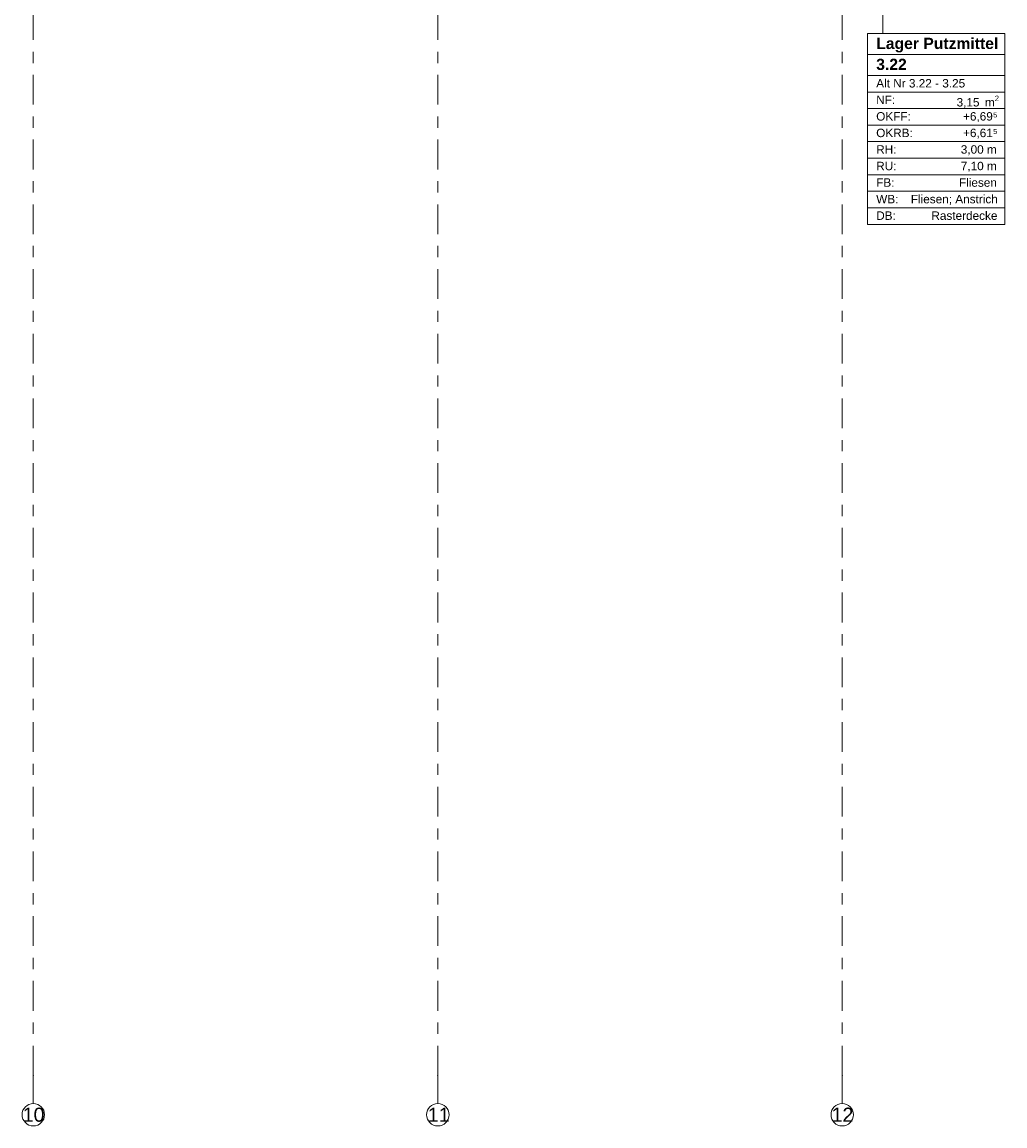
# Model space of a CAD drawing. Header units: metres. Extents: x -3.6 to 84.5, y -11 to 16.8.
# Tile 181 of 256: x 32.8 to 41.6, y -11 to -1.2. Entities that reach past the tile are written whole.
import ezdxf

# ---------------------------------------------------------------- set-up
doc = ezdxf.new("R2010")
doc.units = ezdxf.units.M
doc.header["$MEASUREMENT"] = 0
doc.linetypes.add('Strichlinie doppelt', pattern=[0.546806, 0.264583, -0.105833, 0.070556, -0.105833])
doc.layers.add('451 - Universal.Achsen Raster', color=7, linetype='Continuous')
doc.layers.add('Neubau_401 - Zone.Raum_ Raumbegrenzung_ Whg.', color=7, linetype='Continuous')
doc.styles.add('ERSTELLTER_STIL_1', font='txt')
doc.styles.add('ERSTELLTER_STIL_2', font='txt')

msp = doc.modelspace()

# ---------------------------------------------------------------- linework, layer by layer
at = {"layer": '451 - Universal.Achsen Raster', "color": 160, "linetype": 'Strichlinie doppelt', "lineweight": 9, "true_color": 0x3232ff}
for p, q in [((32.93, -10.585), (32.93, 16.355)), ((36.53, -10.585), (36.53, 16.355)), ((40.13, -10.585), (40.13, 16.355)), ((32.93, -10.585), (32.93, -10.835)), ((36.53, -10.585), (36.53, -10.835)), ((40.13, -10.585), (40.13, -10.835))]:
    msp.add_line(p, q, dxfattribs=at)
at = {"layer": '451 - Universal.Achsen Raster', "color": 160, "linetype": 'Continuous', "lineweight": 9, "true_color": 0x3232ff}
for centre in [(32.93, -10.935), (36.53, -10.935), (40.13, -10.935)]:
    msp.add_circle(centre, 0.1, dxfattribs=at)
at = {"layer": '451 - Universal.Achsen Raster', "color": 160, "linetype": 'Strichlinie doppelt', "lineweight": 9, "true_color": 0x3232ff}
for p in [(32.93, -10.585), (32.93, -10.585), (36.53, -10.585), (36.53, -10.585), (40.13, -10.585), (40.13, -10.585)]:
    msp.add_point(p, dxfattribs=at)
at = {"layer": 'Neubau_401 - Zone.Raum_ Raumbegrenzung_ Whg.', "color": 1, "linetype": 'Continuous', "lineweight": 9}
for p, q in [((40.491, -1.3085), (40.491, 3.9868)), ((41.578, -1.3085), (40.3539, -1.3085)), ((40.3539, -1.3085), (40.3539, -3.0076)), ((40.3539, -1.3085), (41.578, -1.3085)), ((40.3539, -1.4951), (40.3539, -1.3085)), ((41.578, -3.0076), (41.578, -1.3085)), ((41.578, -1.3085), (41.578, -1.4951)), ((41.578, -1.4951), (40.3539, -1.4951)), ((40.3539, -1.4951), (41.578, -1.4951)), ((40.3539, -1.6817), (40.3539, -1.4951)), ((41.578, -1.4951), (41.578, -1.6817)), ((41.578, -1.6817), (40.3539, -1.6817)), ((40.3539, -1.6817), (41.578, -1.6817)), ((40.3539, -1.8291), (40.3539, -1.6817)), ((41.578, -1.6817), (41.578, -1.8291)), ((41.578, -1.8291), (40.3539, -1.8291)), ((40.3539, -1.8291), (41.578, -1.8291)), ((40.3539, -1.9764), (40.3539, -1.8291)), ((41.578, -1.8291), (41.578, -1.9764)), ((41.578, -1.9764), (40.3539, -1.9764)), ((40.3539, -1.9764), (41.578, -1.9764)), ((40.3539, -2.1237), (40.3539, -1.9764)), ((41.578, -1.9764), (41.578, -2.1237)), ((41.578, -2.1237), (40.3539, -2.1237)), ((40.3539, -2.1237), (41.578, -2.1237)), ((40.3539, -2.271), (40.3539, -2.1237)), ((41.578, -2.1237), (41.578, -2.271)), ((41.578, -2.271), (40.3539, -2.271)), ((40.3539, -2.271), (41.578, -2.271)), ((40.3539, -2.4183), (40.3539, -2.271)), ((41.578, -2.271), (41.578, -2.4183)), ((41.578, -2.4183), (40.3539, -2.4183)), ((40.3539, -2.4183), (41.578, -2.4183)), ((40.3539, -2.5657), (40.3539, -2.4183)), ((41.578, -2.4183), (41.578, -2.5657)), ((41.578, -2.5657), (40.3539, -2.5657)), ((40.3539, -2.5657), (41.578, -2.5657)), ((40.3539, -2.713), (40.3539, -2.5657)), ((41.578, -2.5657), (41.578, -2.713)), ((41.578, -2.713), (40.3539, -2.713)), ((40.3539, -2.713), (41.578, -2.713)), ((40.3539, -2.8603), (40.3539, -2.713)), ((41.578, -2.713), (41.578, -2.8603)), ((41.578, -2.8603), (40.3539, -2.8603)), ((40.3539, -2.8603), (41.578, -2.8603)), ((40.3539, -3.0076), (40.3539, -2.8603)), ((41.578, -2.8603), (41.578, -3.0076)), ((40.3539, -3.0076), (41.578, -3.0076)), ((41.578, -3.0076), (40.3539, -3.0076))]:
    msp.add_line(p, q, dxfattribs=at)

# ---------------------------------------------------------------- texts
at = {"layer": '451 - Universal.Achsen Raster', "color": 160, "lineweight": 9, "true_color": 0x3232ff, "char_height": 0.125, "attachment_point": 1, "style": 'ERSTELLTER_STIL_2'}
for s, insert in [('\\A1;{\\pql;\\pt0;\\fArial|b0|i0|c0|p38;10}', (32.8351, -10.8725)), ('\\A1;{\\pql;\\pt0;\\fArial|b0|i0|c0|p38;11}', (36.4414, -10.8725)), ('\\A1;{\\pql;\\pt0;\\fArial|b0|i0|c0|p38;12}', (40.0351, -10.8725))]:
    msp.add_mtext(s, dxfattribs=dict(at, insert=insert))
at = {"layer": 'Neubau_401 - Zone.Raum_ Raumbegrenzung_ Whg.', "color": 7, "lineweight": 9, "attachment_point": 1}
for s, insert, char_height, style in [('\\A1;{\\pqj;\\pt0;\\fArial|b1|i0|c0|p38;Lager Putzmittel}', (40.4324, -1.3461), 0.1, 'ERSTELLTER_STIL_1'), ('\\A1;{\\pqj;\\pt0;\\fArial|b1|i0|c0|p38;}', (41.4994, -1.3233), 0.1, 'ERSTELLTER_STIL_1'), ('\\A1;{\\pql;\\pt0;\\fArial|b1|i0|c0|p38;3.22}', (40.4324, -1.5327), 0.1, 'ERSTELLTER_STIL_1'), ('\\A1;{\\pqj;\\pt0;\\fArial|b1|i0|c0|p38;}', (41.4994, -1.5099), 0.1, 'ERSTELLTER_STIL_1'), ('\\A1;{\\pqj;\\pt0;\\fArial|b0|i0|c0|p38;Alt Nr 3.22 - 3.25}', (40.4324, -1.7136), 0.075, 'ERSTELLTER_STIL_2'), ('\\A1;{\\pqj;\\pt0;\\fArial|b0|i0|c0|p38;}', (41.4994, -1.6965), 0.075, 'ERSTELLTER_STIL_2'), ('\\A1;{\\pqj;\\pt0;\\fArial|b0|i0|c0|p38;NF: }', (40.4324, -1.8609), 0.075, 'ERSTELLTER_STIL_2'), ('\\A1;{\\pql;\\pt0,0.05;\\fArial|b0|i0|c0|p38;3,15\\fArial|b0|i0|c0|p38;\\A1{\\H.66x;\\S^  ;}\\fArial|b0|i0|c0|p38; m\\fArial|b0|i0|c0|p38;\\A1{\\H.66x;\\S2^  ;}}', (41.1478, -1.8609), 0.075, 'ERSTELLTER_STIL_2'), ('\\A1;{\\pqj;\\pt0;\\fArial|b0|i0|c0|p38;OKFF: }', (40.4324, -2.0083), 0.075, 'ERSTELLTER_STIL_2'), ('\\A1;{\\pqj;\\pt0;\\fArial|b0|i0|c0|p38;+6,69⁵}', (41.2052, -2.0083), 0.075, 'ERSTELLTER_STIL_2'), ('\\A1;{\\pqj;\\pt0;\\fArial|b0|i0|c0|p38;OKRB: }', (40.4324, -2.1556), 0.075, 'ERSTELLTER_STIL_2'), ('\\A1;{\\pqj;\\pt0;\\fArial|b0|i0|c0|p38;+6,61⁵}', (41.2052, -2.1556), 0.075, 'ERSTELLTER_STIL_2'), ('\\A1;{\\pqj;\\pt0;\\fArial|b0|i0|c0|p38;RH: }', (40.4324, -2.3029), 0.075, 'ERSTELLTER_STIL_2'), ('\\A1;{\\pqj;\\pt0;\\fArial|b0|i0|c0|p38;3,00 m}', (41.1853, -2.3029), 0.075, 'ERSTELLTER_STIL_2'), ('\\A1;{\\pqj;\\pt0;\\fArial|b0|i0|c0|p38;RU: }', (40.4324, -2.4502), 0.075, 'ERSTELLTER_STIL_2'), ('\\A1;{\\pqj;\\pt0;\\fArial|b0|i0|c0|p38;7,10 m}', (41.1853, -2.4502), 0.075, 'ERSTELLTER_STIL_2'), ('\\A1;{\\pqj;\\pt0;\\fArial|b0|i0|c0|p38;FB: }', (40.4324, -2.5975), 0.075, 'ERSTELLTER_STIL_2'), ('\\A1;{\\pqj;\\pt0;\\fArial|b0|i0|c0|p38;Fliesen}', (41.1689, -2.5975), 0.075, 'ERSTELLTER_STIL_2'), ('\\A1;{\\pqj;\\pt0;\\fArial|b0|i0|c0|p38;WB: }', (40.4324, -2.7449), 0.075, 'ERSTELLTER_STIL_2'), ('\\A1;{\\pqj;\\pt0;\\fArial|b0|i0|c0|p38;Fliesen; Anstrich}', (40.7403, -2.7449), 0.075, 'ERSTELLTER_STIL_2'), ('\\A1;{\\pqj;\\pt0;\\fArial|b0|i0|c0|p38;DB: }', (40.4324, -2.8922), 0.075, 'ERSTELLTER_STIL_2'), ('\\A1;{\\pqj;\\pt0;\\fArial|b0|i0|c0|p38;Rasterdecke}', (40.9234, -2.8922), 0.075, 'ERSTELLTER_STIL_2')]:
    msp.add_mtext(s, dxfattribs=dict(at, insert=insert, char_height=char_height, style=style))

doc.saveas('drawing.dxf')
